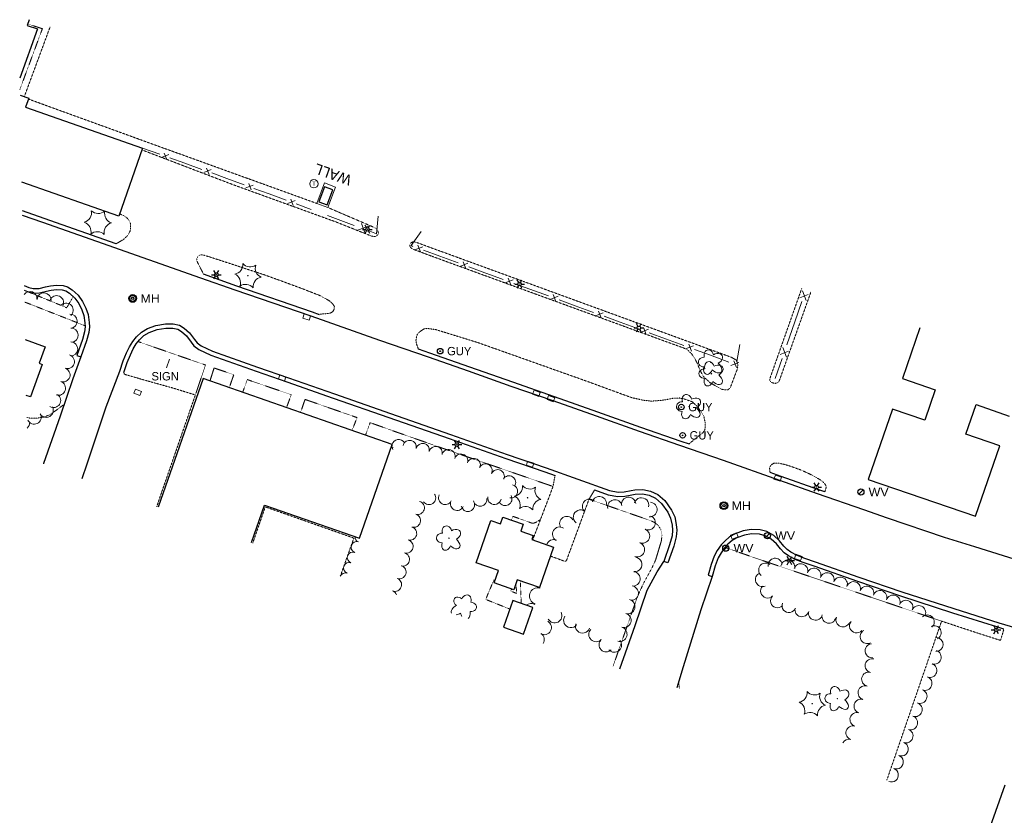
# Model space of a CAD drawing. Extents: x 386588 to 390135, y 96998 to 113606.
# Tile 19 of 93: x 386733 to 387298, y 99119 to 99576. Entities that reach past the tile are written whole.
import ezdxf
from ezdxf.enums import TextEntityAlignment as Align

# ---------------------------------------------------------------- set-up
doc = ezdxf.new("R2010")
doc.units = 0
doc.header["$MEASUREMENT"] = 0
doc.linetypes.add('Wisdot3', pattern=[0.1875, 0.125, -0.0625])
doc.linetypes.add('Wisdot5', pattern=[0.1, 0.05, -0.05])
for name, color, linetype, lineweight in [('E_BLD', 241, 'Continuous', 25), ('E_DRN', 40, 'Continuous', 15), ('E_DWY', 2, 'Wisdot3', 15), ('E_LAND_Vegetation', 3, 'Continuous', 15), ('E_LTG', 21, 'Continuous', 25), ('E_MISCPROP_Railing', 30, 'Continuous', 15), ('E_MISCPROP_Solid', 241, 'Continuous', 15), ('E_PATH_Sidewalk', 2, 'Wisdot5', 15), ('E_RDWY', 21, 'Continuous', 25), ('E_SGN', 21, 'Continuous', 15), ('E_UTL_EGuyWire', 200, 'Continuous', 25), ('E_UTL_SAN', 3, 'Continuous', 25), ('E_UTL_W', 5, 'Continuous', 25), ('E_WAL', 40, 'Continuous', 25)]:
    doc.layers.add(name, color=color, linetype=linetype, lineweight=lineweight)
doc.styles.add('Style-dot_font5', font='dot_font5.shx')

# ---------------------------------------------------------------- blocks, each defined once
blk = doc.blocks.new('INLET')
at = {"layer": 'E_DRN', "flags": 128}
blk.add_lwpolyline([(-7.5, 10), (7.5, 10), (7.5, 0), (-7.5, 0)], close=True, dxfattribs=at)
blk = doc.blocks.new('LPOL')
at = {"layer": 'E_LTG'}
for p, q in [((-4, 0), (-1.5, 0)), ((-0.75, 1.3), (-2, 3.46)), ((0.75, 1.3), (2, 3.46)), ((1.5, 0), (4, 0)), ((-2, -3.46), (-0.75, -1.3)), ((2, -3.46), (0.75, -1.3))]:
    blk.add_line(p, q, dxfattribs=at)
for radius in [1.5, 1.5, 1.5, 0.125]:
    blk.add_circle((0, 0), radius, dxfattribs=at)
blk = doc.blocks.new('CTRE')
at = {"layer": 'E_LAND_Vegetation'}
blk.add_circle((0, 0), 0.223, dxfattribs=at)
for centre, start, end in [((-11.97, 8.96), 280.2067, 5.97162), ((1.81, 14.92), 220.21132, 305.97623), ((13.83, 5.89), 160.21133, 245.97624), ((-13.83, -5.9), 340.21132, 65.97623), ((-1.81, -14.93), 40.21133, 125.97624)]:
    blk.add_arc(centre, 7.87, start, end, dxfattribs=at)
at = {"layer": 'E_LAND_Vegetation', "extrusion": (0, 0, -1)}
blk.add_arc((-12.03, -9.04), 7.87, 354.07279, 79.74889, dxfattribs=at)
blk = doc.blocks.new('SIGN')
at = {"layer": 'E_SGN', "lineweight": 13, "style": 'Style-dot_font5'}
blk.add_text('SIGN', height=12, dxfattribs=at).set_placement((0, 0), align=Align.MIDDLE_CENTER)
blk = doc.blocks.new('TANK')
at = {"layer": 'E_MISCPROP_Solid'}
blk.add_circle((0, 0), 10.9, dxfattribs=at)
at = {"layer": 'E_MISCPROP_Solid', "style": 'Style-dot_font5', "width": 1.111111}
blk.add_text('T', height=10.8, dxfattribs=at).set_placement((0, 0), align=Align.MIDDLE_CENTER)
blk = doc.blocks.new('DTRE')
at = {"layer": 'E_LAND_Vegetation'}
blk.add_circle((-0.18, 0), 0.183, dxfattribs=at)
for centre, major_axis, ratio in [((-1.87, 5.32), (1.36, -4.98), 0.782863), ((-5.87, 0.15), (4.93, -0.12), 0.832022), ((4.06, 2.74), (-5.27, -2.93), 0.691916), ((-2.49, -5.24), (1.8, 4.86), 0.716896), ((3.54, -3.71), (-5.01, 4.58), 0.560249)]:
    blk.add_ellipse(centre, major_axis=major_axis, ratio=ratio, start_param=1.570796, end_param=4.712389, dxfattribs=at)
blk = doc.blocks.new('SAMH')
at = {"layer": 'E_UTL_SAN'}
for radius in [5, 4, 1.5]:
    blk.add_circle((0, 0), radius, dxfattribs=at)
at = {"layer": 'E_UTL_SAN', "style": 'Style-dot_font5', "width": 1.111111}
blk.add_text('MH', height=10.8, dxfattribs=at).set_placement((10, 0), align=Align.MIDDLE_LEFT)
blk = doc.blocks.new('WV')
at = {"layer": 'E_UTL_W'}
blk.add_line((-2.8, -2.8), (2.8, 2.8), dxfattribs=at)
blk.add_circle((0, 0), 4, dxfattribs=at)
at = {"layer": 'E_UTL_W', "style": 'Style-dot_font5', "width": 1.111111}
blk.add_text('WV', height=10.8, dxfattribs=at).set_placement((10, 0), align=Align.MIDDLE_LEFT)
blk = doc.blocks.new('GUY')
at = {"layer": 'E_UTL_EGuyWire'}
for radius in [4, 0.5]:
    blk.add_circle((0, 0), radius, dxfattribs=at)
at = {"layer": 'E_UTL_EGuyWire', "style": 'Style-dot_font5'}
blk.add_text('GUY', height=12, dxfattribs=at).set_placement((10, 0), align=Align.MIDDLE_LEFT)

msp = doc.modelspace()

# ---------------------------------------------------------------- linework, layer by layer
at = {"layer": 'E_BLD'}
for p, q in [((386738.06, 99576.26), (386736.9, 99572.95)), ((386742.84, 99571), (386732.6, 99542.65)), ((386736.9, 99572.95), (386742.84, 99571)), ((386732.8, 99532.87), (386737.78, 99531.12)), ((386737.78, 99531.12), (386735.98, 99526.02)), ((386735.98, 99526.02), (386735.98, 99526.02)), ((386735.98, 99526.02), (386803.17, 99502.43)), ((386803.17, 99502.43), (386789.48, 99463.44)), ((386803.17, 99502.43), (386803.17, 99502.43)), ((386789.48, 99463.44), (386733.85, 99482.97)), ((386907.63, 99480.29), (386904.41, 99471.6)), ((386912.44, 99478.5), (386907.63, 99480.29)), ((386909.22, 99469.82), (386912.44, 99478.5)), ((386904.41, 99471.6), (386909.22, 99469.82)), ((387249.64, 99399.2), (387239.62, 99370.07)), ((386735.74, 99392.58), (386747.31, 99388.39)), ((386747.31, 99388.39), (386743.86, 99378.86)), ((386747.31, 99388.39), (386747.31, 99388.39)), ((386745.58, 99378.24), (386738.82, 99359.58)), ((386743.86, 99378.86), (386745.58, 99378.24)), ((386838.02, 99370.12), (386812.17, 99296.18)), ((386946.63, 99332.15), (386838.02, 99370.12)), ((387239.62, 99370.07), (387239.62, 99370.07)), ((387239.62, 99370.07), (387258.48, 99363.58)), ((386738.82, 99359.58), (386736.41, 99360.45)), ((386738.82, 99359.58), (386738.82, 99359.58)), ((387258.48, 99363.58), (387252.48, 99346.14)), ((387276.13, 99338.25), (387281.93, 99355.12)), ((387281.93, 99355.12), (387281.93, 99355.12)), ((387281.93, 99355.12), (387301.04, 99348.55)), ((387233.87, 99352.54), (387219.99, 99312.2)), ((387252.48, 99346.14), (387233.87, 99352.54)), ((387233.87, 99352.54), (387233.87, 99352.54)), ((387252.48, 99346.14), (387252.48, 99346.14)), ((387295.59, 99331.55), (387276.13, 99338.25)), ((386927.84, 99278.38), (386946.63, 99332.15)), ((386946.63, 99332.15), (386946.63, 99332.15)), ((387281.64, 99291), (387295.59, 99331.55)), ((387295.59, 99331.55), (387295.59, 99331.55)), ((387219.99, 99312.2), (387219.99, 99312.2)), ((387219.99, 99312.2), (387281.64, 99291)), ((386865.74, 99275.87), (386873.28, 99297.45)), ((386873.28, 99297.45), (386873.28, 99297.45)), ((386873.28, 99297.45), (386927.84, 99278.38)), ((387281.64, 99291), (387281.64, 99291)), ((386994.78, 99264.23), (387003.17, 99288.55)), ((387003.17, 99288.55), (387003.17, 99288.55)), ((387003.17, 99288.55), (387008.75, 99286.62)), ((387008.75, 99286.62), (387010.09, 99290.51)), ((387008.75, 99286.62), (387008.75, 99286.62)), ((387010.09, 99290.51), (387010.09, 99290.51)), ((387010.09, 99290.51), (387021.76, 99286.49)), ((387021.76, 99286.49), (387020.39, 99282.52)), ((387020.39, 99282.52), (387020.39, 99282.52)), ((387020.39, 99282.52), (387027.58, 99280.04)), ((387027.58, 99280.04), (387026.73, 99277.58)), ((387027.58, 99280.04), (387027.58, 99280.04)), ((387026.73, 99277.58), (387039.2, 99273.28)), ((387039.2, 99273.28), (387031.16, 99249.99)), ((387039.2, 99273.28), (387039.2, 99273.28)), ((387007.57, 99259.81), (386994.78, 99264.23)), ((386994.78, 99264.23), (386994.78, 99264.23)), ((387005.12, 99252.71), (387007.57, 99259.81)), ((387007.57, 99259.81), (387007.57, 99259.81)), ((387016.48, 99248.8), (387005.12, 99252.71)), ((387005.12, 99252.71), (387005.12, 99252.71)), ((387018.41, 99254.39), (387016.48, 99248.8)), ((387031.16, 99249.99), (387018.41, 99254.39)), ((387018.41, 99254.39), (387018.41, 99254.39)), ((387015.79, 99242.6), (387010.5, 99227.2)), ((387027.32, 99238.64), (387015.79, 99242.6)), ((387022.03, 99223.24), (387027.32, 99238.64)), ((387027.32, 99238.64), (387027.32, 99238.64)), ((387010.5, 99227.2), (387022.03, 99223.24)), ((387298.38, 99136.44), (387278.06, 99078.95))]:
    msp.add_line(p, q, dxfattribs=at)
at = {"layer": 'E_DWY', "flags": 128}
for points in [[(386750.02, 99572.01), (386735.24, 99532.02)], [(386903.26, 99470.72), (386811.8, 99503.74), (386737.61, 99530.66)], [(386802.82, 99501.45), (386855.98, 99481.16), (386914.21, 99460.08), (386934.85, 99451.88), (386936.17, 99451.68), (386937.2, 99451.81), (386938.34, 99452.72), (386938.63, 99453.6), (386938.39, 99454.84), (386937.56, 99456.12), (386936.42, 99456.84), (386909.69, 99468.33)], [(386788.04, 99447.57), (386791.94, 99449.8), (386794.62, 99452.24), (386796.03, 99454.8), (386796.34, 99456.99), (386796.25, 99459.15), (386795.54, 99460.71), (386794.42, 99462.2), (386793.31, 99463.1), (386792.21, 99463.82), (386789.92, 99464.71)], [(386968.97, 99440.5), (386958.37, 99444.49), (386957.52, 99445), (386956.79, 99445.96), (386956.76, 99447.19), (386957.2, 99447.96), (386958.24, 99448.55), (386959.48, 99448.58), (386960.97, 99448.13), (387105.98, 99395.25)], [(386904.28, 99407), (386909.05, 99407.43), (386911.15, 99407.74), (386912.48, 99408.57), (386913.22, 99409.94), (386913.35, 99411.58), (386912.47, 99412.95), (386910.66, 99414.65), (386905.21, 99417.71), (386893.92, 99422.14), (386873.57, 99429.55), (386850.13, 99437.25), (386838.44, 99441.01), (386836.44, 99441.21), (386835.15, 99440.47), (386834.39, 99439.32), (386834.33, 99437.87), (386834.89, 99436.56), (386838.27, 99429.98)], [(387105.98, 99395.25), (387141.35, 99382.34), (387144.18, 99380.76), (387145.19, 99378.29), (387144.89, 99375.79), (387140.77, 99364.89), (387139.49, 99363.69), (387137.68, 99363.54), (387135.76, 99363.96), (387129.1, 99367.77), (387125.23, 99371.38), (387123.42, 99374.8), (387121.85, 99378.74), (387120.46, 99381.47), (387118.63, 99384.23), (387116.64, 99386.17), (387115.47, 99387.09), (387036.7, 99415.81), (386968.97, 99440.5)], [(387181.77, 99421.76), (387163.7, 99370.63), (387163.4, 99369.09), (387163.74, 99368.41), (387164.59, 99367.82), (387165.71, 99367.49), (387166.76, 99367.34), (387167.83, 99367.66), (387168.72, 99368.31), (387187.12, 99419.98)], [(387116.99, 99332.5), (387125.03, 99339.02), (387125.93, 99340.09), (387126.38, 99341.71), (387126.29, 99344.95), (387125.6, 99348.37), (387122.92, 99352.84), (387119.08, 99356.71), (387114.48, 99358.31), (387111.76, 99358.94), (387108.29, 99358.88), (387104.21, 99358.04), (387100.19, 99357.48), (387095.44, 99357.13), (387090.83, 99357.64), (387083.93, 99359.19), (387059.72, 99368.08), (387030.5, 99378.46), (386995.48, 99390.87), (386971.61, 99398.22), (386966.73, 99398.89), (386964.81, 99398.6), (386962.21, 99396.84), (386960.97, 99395.39), (386960.47, 99393.81), (386960.21, 99392.16), (386960.52, 99390.02), (386961.63, 99386.95)], [(386792.43, 99373.64), (386792.76, 99372.55), (386803.19, 99369.54), (386821.11, 99364.51), (386833.5, 99360.67), (386811.28, 99296.51)], [(386758.2, 99355.34), (386753.5, 99351.83), (386749.43, 99349.08), (386746.11, 99347.93), (386742.52, 99347.34), (386738.22, 99347.42), (386736.68, 99347.83)], [(387195.07, 99305.02), (387195.76, 99307.25), (387195.74, 99308.56), (387195.01, 99309.67), (387193.87, 99310.93), (387191.95, 99312.21), (387187.78, 99314.62), (387181.73, 99317.41), (387175.62, 99319.65), (387171.18, 99320.95), (387168.2, 99321.55), (387165.85, 99321.49), (387164.35, 99320.6), (387163.63, 99319.55), (387163.36, 99318.44), (387163.43, 99317.59), (387163.64, 99316.19)], [(387040.09, 99314.32), (387038.87, 99307.83), (387027.28, 99277.39)], [(387062.84, 99306.15), (387059.59, 99300.72), (387046.63, 99265.45), (387045.97, 99265.15), (387045.66, 99265.12), (387037.42, 99268.12)], [(386866.47, 99275.6), (386873.66, 99296.38), (386924.55, 99278.46), (386916.76, 99256.54)], [(387297.95, 99226.19), (387295.97, 99219.69), (387281.27, 99224.41), (387262.13, 99230.75), (387230.68, 99139.4)], [(387111.13, 99196.06), (387111.41, 99192.96), (387111.86, 99191.9)]]:
    msp.add_lwpolyline(points, dxfattribs=at)
at = {"layer": 'E_LAND_Vegetation'}
for centre, radius, start, end in [((386768.14, 99465.39), 5.72, 285.7328, 11.4977), ((386777.74, 99470.63), 5.72, 225.7328, 310.2136), ((386787.08, 99464.94), 5.72, 166.8601, 251.4977), ((386767.87, 99454.45), 5.72, 345.7328, 71.4977), ((386786.82, 99454), 5.72, 105.7328, 191.4977), ((386777.21, 99448.76), 5.72, 45.7328, 131.4977), ((386738.51, 99416.04), 4.04, 354.4162, 145.0388), ((386746.58, 99415.27), 4.04, 355.1235, 175.1235), ((386753.8, 99413.72), 4.04, 337.1437, 157.1437), ((386759.3, 99409.41), 4.04, 310.4894, 130.4894), ((386761.63, 99403.01), 4.04, 273.8619, 93.8619), ((386762.18, 99394.96), 4.04, 273.8619, 93.8619), ((386761.9, 99387.1), 4.04, 267.6546, 87.6546), ((386759.99, 99379.84), 4.04, 251.8948, 71.8948), ((386757.49, 99372.18), 4.04, 251.2875, 71.2875), ((386754.89, 99364.54), 4.04, 251.2875, 71.2875), ((386752.12, 99357.5), 4.04, 236.9093, 56.9093), ((386747.87, 99351.84), 4.04, 210.0357, 30.0357), ((386740.98, 99347.96), 4.04, 205.0067, 25.0067), ((386734.36, 99344.86), 4.04, 307.365, 2.0665), ((386945.23, 99327.07), 3.85, 60.0082, 75.9166), ((386950.29, 99331.31), 3.85, 175.089, 211.348), ((386950.29, 99331.31), 3.85, 31.348, 166.8467), ((386956.59, 99330.81), 3.85, 346.6815, 166.6815), ((386964.08, 99329.04), 3.85, 346.6815, 166.6815), ((386971.56, 99327.27), 3.85, 346.6815, 166.6815), ((386978.84, 99325.46), 3.85, 340.7728, 160.7728), ((386986.11, 99322.93), 3.85, 340.7728, 160.7728), ((386993.37, 99320.4), 3.85, 340.7728, 160.7728), ((387000.14, 99317.24), 3.85, 333.9698, 153.9698), ((387007.13, 99313.94), 3.85, 335.16, 155.16), ((387013.64, 99310.37), 3.85, 327.0898, 147.0898), ((387014.85, 99305.32), 3.85, 258.8372, 78.8372), ((386967.73, 99301.54), 3.85, 214.258, 34.258), ((386977.04, 99301.55), 3.85, 153.0859, 333.0859), ((387005.28, 99301.58), 3.85, 169.9243, 349.9243), ((387011.48, 99300.94), 3.85, 209.9886, 29.9886), ((387065.53, 99298.24), 4.14, 344.3516, 164.3516), ((386961.2, 99295.86), 3.85, 253.3388, 73.3388), ((386983.87, 99298.15), 3.85, 154.8497, 334.8497), ((386990.04, 99297.59), 3.85, 191.2627, 11.2627), ((386997.07, 99300.53), 3.85, 190.6118, 10.6118), ((387059.92, 99296.74), 4.14, 47.5805, 227.5805), ((387074.42, 99296.34), 4.14, 11.4954, 191.4954), ((387082.37, 99297.81), 4.14, 6.0274, 186.0274), ((387089.75, 99297.51), 4.14, 343.6648, 163.6648), ((387094.58, 99294.88), 4.14, 264.574, 84.574), ((386958.99, 99288.48), 3.85, 253.3388, 73.3388), ((387046.87, 99286.77), 4.14, 33.0855, 213.0855), ((387054.71, 99290.51), 4.14, 51.8305, 231.8305), ((387093.56, 99287.31), 4.14, 247.1397, 67.1397), ((386928.26, 99279.22), 3.18, 70.2686, 72.8938), ((386956.79, 99281.11), 3.85, 253.3388, 73.3388), ((387042.79, 99280.7), 4.14, 59.0307, 239.0307), ((387090.34, 99279.68), 4.14, 247.1397, 67.1397), ((386926.11, 99273.24), 3.18, 70.2686, 250.2686), ((386928.26, 99279.22), 3.18, 177.8376, 250.2686), ((386954.72, 99273.66), 3.85, 254.6705, 74.6705), ((387039.29, 99273.46), 4.14, 65.7315, 163.7584), ((387087.43, 99271.83), 4.14, 249.8841, 69.8841), ((386923.97, 99267.26), 3.18, 70.2686, 250.2686), ((386952.68, 99266.24), 3.85, 254.6705, 74.6705), ((386921.82, 99261.28), 3.18, 70.2686, 250.2686), ((386950.69, 99258.95), 3.85, 250.3408, 70.3408), ((387085.92, 99263.3), 4.14, 262.3447, 82.3447), ((387161.07, 99260.13), 4.01, 51.6355, 231.6355), ((387166.56, 99262.88), 4.01, 9.2903, 189.2903), ((387173.81, 99261.79), 4.01, 349.7506, 169.7506), ((387181.24, 99259.72), 4.01, 341.2859, 161.2859), ((386919.68, 99255.3), 3.18, 70.2686, 157.0247), ((387084.87, 99255.06), 4.14, 263.0163, 83.0163), ((387159.24, 99254.64), 4.01, 112.4881, 292.4881), ((387188.83, 99257.14), 4.01, 341.2859, 161.2859), ((387196.42, 99254.58), 4.01, 341.2859, 161.2859), ((386948.1, 99251.71), 3.85, 250.3408, 70.3408), ((387204, 99252.01), 4.01, 341.2859, 161.2859), ((387211.59, 99249.43), 4.01, 341.2859, 161.2859), ((386945.51, 99244.47), 3.85, 20.326, 70.3408), ((387030.11, 99245.2), 4.74, 73.5309, 253.5309), ((387032.76, 99254.38), 4.74, 241.2466, 255.5579), ((387083.87, 99246.85), 4.14, 263.0163, 83.0163), ((387162.21, 99248.05), 4.01, 135.0205, 315.0205), ((387219.18, 99246.87), 4.01, 341.2859, 161.2859), ((387226.76, 99244.3), 4.01, 341.2859, 161.2859), ((387234.35, 99241.72), 4.01, 341.2859, 161.2859), ((387026.43, 99236.13), 4.74, 64.3607, 126.7819), ((387081.86, 99239.12), 4.14, 254.5598, 74.5598), ((387167.88, 99242.39), 4.01, 135.0205, 315.0205), ((387174.5, 99239.68), 4.01, 159.4716, 339.4716), ((387241.64, 99238.73), 4.01, 337.2495, 157.2495), ((387039.89, 99233.89), 4.14, 207.9856, 27.9856), ((387079.64, 99231.17), 4.14, 253.6418, 73.6418), ((387181.91, 99237.29), 4.01, 165.9727, 345.9727), ((387189.69, 99235.34), 4.01, 165.9727, 345.9727), ((387197.44, 99233.54), 4.01, 167.4744, 347.4744), ((387249.02, 99235.63), 4.01, 337.2495, 157.2495), ((387253.92, 99230.29), 4.01, 313.3266, 133.3266), ((387033.9, 99227.1), 4.14, 241.0906, 61.0906), ((387049.16, 99231.16), 4.14, 144.0527, 324.0527), ((387055.97, 99227.98), 4.14, 163.2869, 343.2869), ((387205.47, 99231.48), 4.01, 158.2168, 338.2168), ((387213.28, 99227.96), 4.01, 139.7889, 319.7889), ((387029.76, 99220.12), 4.14, 328.073, 56.3099), ((387063.63, 99223.07), 4.14, 136.2071, 316.2071), ((387077.32, 99223.23), 4.14, 253.6418, 73.6418), ((387219.35, 99221.84), 4.01, 117.9835, 297.9835), ((387257.91, 99224.09), 4.01, 296.4009, 116.4009), ((387069.55, 99217.19), 4.14, 134.252, 314.252), ((387074.19, 99217), 4.14, 220.8186, 40.8186), ((387222.19, 99213.73), 4.01, 95.7024, 275.7024), ((387259.02, 99217.34), 4.01, 267.6607, 87.6607), ((387257.88, 99210), 4.01, 251.8496, 71.8496), ((387222.21, 99205.17), 4.01, 75.6931, 255.6931), ((387255.39, 99202.39), 4.01, 251.8496, 71.8496), ((387220.23, 99197.41), 4.01, 75.6931, 255.6931), ((387252.62, 99194.97), 4.01, 249.1928, 69.1928), ((387218.15, 99189.59), 4.01, 73.2173, 253.2173), ((387249.77, 99187.48), 4.01, 249.1928, 69.1928), ((387215.83, 99181.92), 4.01, 73.2173, 253.2173), ((387247.01, 99179.91), 4.01, 250.7845, 70.7845), ((387213.52, 99174.25), 4.01, 73.2173, 253.2173), ((387244.37, 99172.34), 4.01, 250.7845, 70.7845), ((387211.21, 99166.58), 4.01, 73.2173, 253.2173), ((387241.73, 99164.78), 4.01, 250.7845, 70.7845), ((387208.89, 99158.91), 4.01, 73.2173, 149.9568), ((387238.99, 99157.31), 4.01, 249.1196, 69.1196), ((387236.13, 99149.83), 4.01, 249.1196, 69.1196), ((387233.28, 99142.34), 4.01, 249.1196, 69.1196)]:
    msp.add_arc(centre, radius, start, end, dxfattribs=at)
for centre, major_axis, ratio, start_param, end_param in [((386989.19, 99242.56), (-1.17, -3.07), 0.832022, 1.570796, 4.712389), ((386985.04, 99241.64), (2.65, -2.21), 0.716896, 1.570796, 4.712389), ((386991.55, 99238.9), (-3.43, 0.25), 0.782863, 1.570796, 4.712389), ((386984.67, 99237.5), (3.99, 2.13), 0.560249, 1.570796, 3.151381), ((386984.67, 99237.5), (3.99, 2.13), 0.560249, 4.111506, 4.712389), ((386988.6, 99235.75), (-0.67, 3.97), 0.691916, 1.570796, 2.07959), ((386988.6, 99235.75), (-0.67, 3.97), 0.691916, 3.501376, 4.712389)]:
    msp.add_ellipse(centre, major_axis=major_axis, ratio=ratio, start_param=start_param, end_param=end_param, dxfattribs=at)
at = {"layer": 'E_MISCPROP_Railing'}
for p, q in [((386818.29, 99498.76), (386814.05, 99497.09)), ((386817.14, 99495.99), (386815.68, 99499.62)), ((386842.55, 99490.12), (386838.31, 99488.46)), ((386841.4, 99487.36), (386839.95, 99490.98)), ((386866.73, 99481.21), (386862.47, 99479.59)), ((386865.55, 99478.46), (386864.14, 99482.1)), ((386890.9, 99472.32), (386886.64, 99470.7)), ((386889.71, 99469.56), (386888.3, 99473.21)), ((386932.98, 99457.69), (386926.28, 99455.18)), ((386931.1, 99453.38), (386928.91, 99459.11)), ((386964.13, 99445.82), (386959.56, 99444.07)), ((386962.86, 99442.86), (386961.34, 99446.77)), ((386990.04, 99436.3), (386985.48, 99434.56)), ((386988.78, 99433.35), (386987.26, 99437.25)), ((387015.96, 99426.81), (387011.4, 99425.06)), ((387014.7, 99423.86), (387013.18, 99427.76)), ((387041.9, 99417.35), (387037.34, 99415.6)), ((387040.64, 99414.4), (387039.11, 99418.3)), ((387180.72, 99416.44), (387185.56, 99418.42)), ((387184.44, 99414.93), (387182.16, 99420.59)), ((387067.83, 99407.89), (387063.27, 99406.14)), ((387066.57, 99404.94), (387065.05, 99408.84)), ((387093.75, 99398.39), (387089.19, 99396.64)), ((387092.49, 99395.43), (387090.97, 99399.34)), ((387119.67, 99388.88), (387115.11, 99387.14)), ((387118.41, 99385.93), (387116.89, 99389.83)), ((387173.13, 99382.37), (387170.86, 99388.03)), ((387169.42, 99383.89), (387174.26, 99385.87)), ((387145.59, 99379.38), (387141.03, 99377.63)), ((387144.33, 99376.42), (387142.81, 99380.33))]:
    msp.add_line(p, q, dxfattribs=at)
at = {"layer": 'E_MISCPROP_Railing', "flags": 128}
for points in [[(386813.03, 99498.92), (386803.17, 99502.43)], [(386827.43, 99493.8), (386818.76, 99496.88)], [(386837.29, 99490.29), (386827.43, 99493.8)], [(386851.65, 99485.05), (386843.01, 99488.23)], [(386861.47, 99481.44), (386851.65, 99485.05)], [(386875.82, 99476.16), (386867.18, 99479.34)], [(386909.69, 99468.33), (386913.92, 99480.02), (386907.65, 99482.48), (386903.26, 99470.72)], [(386885.64, 99472.54), (386875.82, 99476.16)], [(386899.98, 99467.26), (386891.35, 99470.44)], [(386903.26, 99470.72), (386909.69, 99468.33)], [(386924.73, 99458.08), (386909.36, 99463.83)], [(386938.53, 99463.48), (386937.59, 99453.28), (386933.67, 99454.74)], [(386958.49, 99446.05), (386957.37, 99446.46), (386963.27, 99454.57)], [(386973.87, 99440.4), (386964.61, 99443.8)], [(386984.4, 99436.54), (386973.87, 99440.4)], [(386999.79, 99430.89), (386990.53, 99434.29)], [(387010.32, 99427.04), (387003.66, 99429.47), (386999.79, 99430.89)], [(387025.72, 99421.42), (387016.45, 99424.8)], [(387036.26, 99417.58), (387025.72, 99421.42)], [(387051.65, 99411.96), (387042.39, 99415.34)], [(387062.19, 99408.12), (387051.65, 99411.96)], [(387177.9, 99402.64), (387181.94, 99414.28)], [(387077.58, 99402.48), (387068.32, 99405.88)], [(387088.11, 99398.62), (387077.58, 99402.48)], [(387173.3, 99389.41), (387177.9, 99402.64)], [(387103.5, 99392.98), (387094.24, 99396.38)], [(387114.03, 99389.12), (387103.5, 99392.98)], [(387129.42, 99383.47), (387120.16, 99386.87)], [(387146.17, 99389.62), (387144.6, 99379.88)], [(387139.95, 99379.61), (387129.42, 99383.47)], [(387166.59, 99370.09), (387170.63, 99381.72)]]:
    msp.add_lwpolyline(points, dxfattribs=at)
at = {"layer": 'E_PATH_Sidewalk', "flags": 128}
for points in [[(386737.2, 99573.82), (386745.63, 99571.09), (386732.73, 99536.22)], [(386763.31, 99417.2), (386759.67, 99410.78), (386737.23, 99420.01)], [(386770.18, 99400.42), (386735.29, 99414.13)], [(386833.5, 99360.67), (386839.34, 99377.87), (386800.62, 99391.33)], [(386852.97, 99364.89), (386855.58, 99372.31), (386844.25, 99376.19), (386841.89, 99368.76)], [(386885.84, 99353.4), (386888.62, 99360.82), (386863.31, 99369.5), (386860.71, 99362.19)], [(386923.48, 99340.24), (386926.41, 99347.68), (386896.5, 99358.12), (386893.9, 99350.58)], [(387038.92, 99308.11), (386983.21, 99327.38), (386948.59, 99339.52), (386933.89, 99344.79), (386931.24, 99337.53)], [(387073.36, 99204.65), (387087.62, 99245.33), (387091, 99252.58), (387096.09, 99261.97), (387097.9, 99265.95), (387101.14, 99276.71), (387101.58, 99280.25), (387100.77, 99283.59), (387099.45, 99285.63), (387097.53, 99287.31), (387095.02, 99288.46), (387059.63, 99300.8)], [(387031.76, 99289.16), (387029.22, 99287.54), (387027.79, 99286.99), (387026.94, 99287.01), (387015.87, 99290.96), (387015.06, 99288.8)], [(387262.13, 99230.75), (387154.44, 99267.23), (387137.75, 99273.16)], [(387014.11, 99237.7), (387000.27, 99243.23), (387004.97, 99254.42), (387005.61, 99254.13)], [(387017.81, 99252.67), (387017.92, 99246.7), (387014.63, 99248.03), (387015.24, 99249.22)], [(387020.22, 99253.76), (387020.67, 99240.92)]]:
    msp.add_lwpolyline(points, dxfattribs=at)
at = {"layer": 'E_RDWY', "flags": 128}
for points in [[(386788.04, 99447.57), (386777.69, 99451.2), (386746.71, 99462.06), (386734.2, 99466.36)], [(387358.92, 99249.9), (387336.74, 99256.24), (387307.46, 99265.16), (387281.16, 99273.35), (387263.86, 99278.79), (387231.12, 99289.86), (387217.4, 99294.71), (387190.88, 99303.82), (387169.15, 99311.58), (387136.8, 99323.08), (387111.73, 99331.66), (387088.64, 99339.67), (387063.88, 99348.48), (387038.98, 99357.32), (387014.98, 99365.59), (386990.37, 99374.26), (386967.33, 99382.32), (386939.46, 99392), (386899.94, 99405.87), (386856.43, 99420.92), (386836.74, 99427.87), (386776.86, 99448.84), (386745.89, 99459.7), (386734.25, 99463.69)], [(386904.9, 99406.78), (386900.76, 99408.23), (386857.26, 99423.27), (386838.27, 99429.98)], [(386735.09, 99423.51), (386737.82, 99422.44), (386740.36, 99421.8), (386741.67, 99421.75), (386743.71, 99421.85), (386747.39, 99422.75), (386750.29, 99423.41), (386753.71, 99423.82), (386757.48, 99423.52), (386760.13, 99422.73), (386762.76, 99421.13), (386766.19, 99417.93), (386768.75, 99414.44), (386770.56, 99410.55), (386771.93, 99406.9), (386772.6, 99402.27), (386772.71, 99399.81), (386772.36, 99396.56), (386771.05, 99391.75), (386767.81, 99382.51)], [(386735.15, 99420.8), (386737.05, 99420.06), (386740.01, 99419.31), (386741.69, 99419.25), (386744.07, 99419.37), (386747.96, 99420.32), (386750.72, 99420.95), (386753.76, 99421.31), (386757.01, 99421.05), (386759.11, 99420.43), (386761.24, 99419.13), (386764.31, 99416.26), (386766.59, 99413.16), (386768.25, 99409.58), (386769.5, 99406.28), (386770.1, 99402.04), (386770.2, 99399.89), (386769.9, 99397.02), (386768.66, 99392.49), (386765.45, 99383.34), (386767.81, 99382.51)], [(386790.06, 99374.42), (386791.99, 99380.26), (386793.88, 99384.79), (386795.58, 99388.32), (386797.54, 99391.47), (386799.64, 99394.12), (386802.47, 99396.77), (386805.96, 99398.86), (386810.84, 99400.65), (386816.3, 99401.56), (386820.81, 99401.48), (386824.41, 99400.75), (386827.12, 99399.12), (386830.2, 99396.34), (386833.04, 99392.6), (386834.51, 99390.68), (386836.77, 99388.85), (386843.39, 99385.8), (386869.28, 99376.7), (386886.91, 99370.55), (386913.41, 99361.27), (386945.56, 99350.02), (386980.15, 99338.03), (387012.67, 99326.5), (387035.05, 99318.79), (387071.31, 99305.76), (387076.29, 99304.81), (387079.79, 99305.07), (387083.83, 99305.82), (387085.9, 99306.18), (387090.5, 99306.38), (387094.98, 99305.5), (387099.1, 99303.52), (387103.16, 99299.98), (387107.07, 99294.57), (387108.87, 99290.59), (387109.77, 99286.33), (387110.05, 99282.99), (387109.77, 99279.24), (387108.29, 99273.85), (387104.94, 99264.23), (387102.58, 99265.05)], [(386792.43, 99373.64), (386794.33, 99379.38), (386796.16, 99383.77), (386797.77, 99387.12), (386799.59, 99390.03), (386801.49, 99392.42), (386803.98, 99394.76), (386807.04, 99396.59), (386811.48, 99398.22), (386816.48, 99399.06), (386820.54, 99398.98), (386823.49, 99398.39), (386825.62, 99397.1), (386828.35, 99394.64), (386831.05, 99391.09), (386832.7, 99388.92), (386835.44, 99386.71), (386842.46, 99383.48), (386868.45, 99374.34), (386886.09, 99368.19), (386912.59, 99358.92), (386944.73, 99347.66), (386979.32, 99335.67), (387011.84, 99324.14), (387034.22, 99316.43), (387040.09, 99314.32)], [(387117.39, 99332.36), (387112.54, 99334.02), (387089.47, 99342.03), (387064.71, 99350.83), (387039.81, 99359.68), (387015.81, 99367.95), (386991.2, 99376.62), (386968.15, 99384.69), (386961.63, 99386.95)], [(386767.81, 99382.51), (386763.11, 99369.96), (386755.88, 99348.44), (386746.22, 99321.27), (386746.19, 99321.18)], [(386768.49, 99312.73), (386771.41, 99321.16), (386782.35, 99353.82), (386790.06, 99374.42)], [(387195.07, 99305.02), (387191.7, 99306.18), (387169.99, 99313.93), (387163.64, 99316.19)], [(387062.84, 99306.15), (387070.65, 99303.34), (387076.15, 99302.3), (387080.11, 99302.59), (387084.27, 99303.36), (387086.17, 99303.69), (387090.31, 99303.86), (387094.19, 99303.11), (387097.72, 99301.41), (387101.3, 99298.28), (387104.9, 99293.31), (387106.48, 99289.81), (387107.29, 99285.96), (387107.54, 99282.98), (387107.29, 99279.67), (387105.9, 99274.59), (387102.58, 99265.05)], [(387356.49, 99211.64), (387295.18, 99229.61), (387269.29, 99237.76), (387239.58, 99247.39), (387214.79, 99255.86), (387189.73, 99264.7), (387183.54, 99266.73), (387179.1, 99268.41), (387175.57, 99270.37), (387173.4, 99271.82), (387171.47, 99273.86), (387169.08, 99276.79), (387165.79, 99279.9), (387161.84, 99282.15), (387157.86, 99283.29), (387152.76, 99283.38), (387148.2, 99282.56), (387143.56, 99280.87), (387140.38, 99279.17), (387137.59, 99276.72), (387135.59, 99274.49), (387133.32, 99271.37), (387131.57, 99268.1), (387129.75, 99263.28), (387127.97, 99257.07), (387130.37, 99256.38)], [(387297.95, 99226.19), (387294.45, 99227.22), (387268.53, 99235.38), (387238.79, 99245.01), (387213.97, 99253.5), (387188.93, 99262.33), (387182.71, 99264.37), (387178.05, 99266.14), (387174.27, 99268.24), (387171.77, 99269.9), (387169.59, 99272.22), (387167.25, 99275.09), (387164.29, 99277.88), (387160.86, 99279.83), (387157.49, 99280.8), (387152.96, 99280.88), (387148.85, 99280.13), (387144.58, 99278.58), (387141.81, 99277.1), (387139.35, 99274.94), (387137.53, 99272.91), (387135.44, 99270.04), (387133.85, 99267.07), (387132.13, 99262.49), (387130.37, 99256.38)], [(387077.27, 99203.36), (387086.07, 99228.22), (387093.03, 99248.58), (387098.73, 99259.04), (387102.67, 99265.02)], [(387130.27, 99256.41), (387123.8, 99237.15), (387113.76, 99204.41), (387110.01, 99192.52)]]:
    msp.add_lwpolyline(points, dxfattribs=at)
at = {"layer": 'E_SGN'}
msp.add_line((386818.68, 99381.24), (386816.91, 99376.36), dxfattribs=at)

# ---------------------------------------------------------------- block references
at = {"layer": 'E_DRN', "xscale": 0.25, "yscale": 0.25, "zscale": 0.25}
for p, rotation in [((386897.83, 99406.6), 160.9294414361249), ((386882.94, 99369.29), 340.1994225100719), ((386799.91, 99360.99), 338.8835583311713), ((387029.83, 99362.72, 1605.51), 159.3405847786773), ((387038.19, 99359.74, 1605.51), 160.3709240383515), ((387025.43, 99319.73, 1605.31), 343.443919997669), ((387168.47, 99314.08, 1606.21), 160.6868813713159), ((387143.52, 99278.5, 1606.44), 21.83548007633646), ((387179.42, 99266.16, 1606.28), 340.3307166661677)]:
    msp.add_blockref('INLET', p, dxfattribs=dict(at, rotation=rotation))
at = {"layer": 'E_LAND_Vegetation'}
for name, p, xscale, yscale, zscale in [('CTRE', (386863.7, 99429.23), 0.7108526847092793, 0.7108526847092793, 0.7108526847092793), ('DTRE', (387129.74, 99379.47), 0.6769248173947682, 0.6769248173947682, 0.6769248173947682), ('DTRE', (387130.07, 99372.83), 0.6769248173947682, 0.6769248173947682, 0.6769248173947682), ('DTRE', (387117.17, 99353.91), 0.6769248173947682, 0.6769248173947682, 0.6769248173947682), ('CTRE', (387024.34, 99301.61), 0.7108526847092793, 0.7108526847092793, 0.7108526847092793), ('DTRE', (386979.32, 99278.4), 0.6769248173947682, 0.6769248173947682, 0.6769248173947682), ('CTRE', (387187.85, 99183.31), 0.7108526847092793, 0.7108526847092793, 0.7108526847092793), ('DTRE', (387202.39, 99186.2), 0.6769248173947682, 0.6769248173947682, 0.6769248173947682)]:
    msp.add_blockref(name, p, dxfattribs=dict(at, xscale=xscale, yscale=yscale, zscale=zscale))
at = {"layer": 'E_LTG', "xscale": 0.692840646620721, "yscale": 0.692840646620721, "zscale": 0.692840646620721}
for p in [(386932.37, 99455.81), (386845.59, 99429.76), (387019.74, 99424.39), (387088.24, 99399.25), (386983.75, 99332.18, 1606.45), (387190.35, 99307.72, 1607.29), (387174.8, 99265.58, 1606.62), (387293.46, 99225.77, 1606.97)]:
    msp.add_blockref('LPOL', p, dxfattribs=at)
at = {"layer": 'E_MISCPROP_Solid', "xscale": 0.2206654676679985, "yscale": 0.2206654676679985, "zscale": 0.2206654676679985}
msp.add_blockref('TANK', (386901.62, 99482.01), dxfattribs=at)
at = {"layer": 'E_SGN', "xscale": 0.3999999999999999, "yscale": 0.3999999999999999, "zscale": 0.3999999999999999}
msp.add_blockref('SIGN', (386816.14, 99371.43), dxfattribs=at)
at = {"layer": 'E_UTL_EGuyWire', "xscale": 0.3999999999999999, "yscale": 0.3999999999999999, "zscale": 0.3999999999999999}
for p in [(386974.1, 99385.86, 1606.66), (387112.63, 99353.72, 1607.62), (387113.41, 99337.48, 1606.88)]:
    msp.add_blockref('GUY', p, dxfattribs=at)
at = {"layer": 'E_UTL_SAN', "xscale": 0.4444444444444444, "yscale": 0.4444444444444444, "zscale": 0.4444444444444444}
for p in [(386797.55, 99416.13, 1607.46), (387137.08, 99297.08, 1606.52)]:
    msp.add_blockref('SAMH', p, dxfattribs=at)
at = {"layer": 'E_UTL_W', "xscale": 0.4444444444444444, "yscale": 0.4444444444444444, "zscale": 0.4444444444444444}
for p in [(387215.79, 99304.93, 1607.51), (387162.05, 99279.88, 1606.46), (387138.17, 99272.67, 1607.13)]:
    msp.add_blockref('WV', p, dxfattribs=at)

# ---------------------------------------------------------------- texts
at = {"layer": 'E_WAL', "style": 'Style-dot_font5', "oblique": 360}
msp.add_text('WALL', height=6, rotation=160.4919, dxfattribs=at).set_placement((386912.45, 99487.36), align=Align.MIDDLE_CENTER)

doc.saveas('drawing.dxf')
